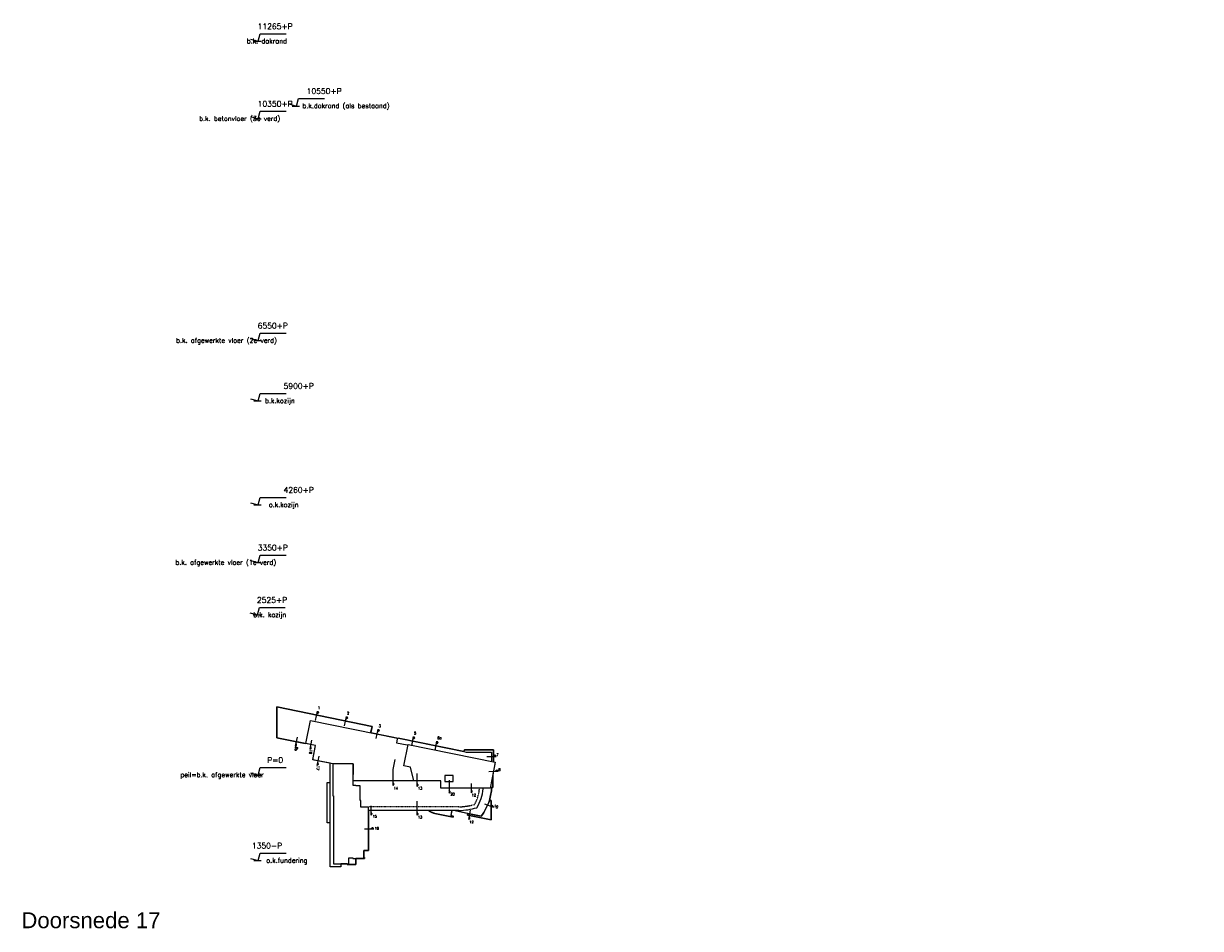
# Model space of a CAD drawing. Extents: x 0 to 297174, y -27731 to 163980.
# Tile 123 of 152: x 216685 to 235238, y 90026 to 104297. Entities that reach past the tile are written whole.
import ezdxf

# ---------------------------------------------------------------- set-up
doc = ezdxf.new("R2010")
doc.units = 0
doc.header["$LTSCALE"] = 5
doc.header["$MEASUREMENT"] = 0
doc.linetypes.add('HIDDEN', pattern=[0.375, 0.25, -0.125])
doc.layers.get('0').update_dxf_attribs({"linetype": 'CONTINUOUS'})
for name, color, linetype in [('_OMTREKSCHADUW', 2, 'CONTINUOUS'), ('_OMTREKTOT', 2, 'CONTINUOUS'), ('A--L21--', 3, 'CONTINUOUS'), ('A--L27A010_OPPERVL-DAK2E', 1, 'CONTINUOUS'), ('A--L27A1_DAKEN', 1, 'CONTINUOUS'), ('A--L27A2_DAKEN', 2, 'CONTINUOUS'), ('A--L27A4_DAKEN', 4, 'CONTINUOUS'), ('A--L27A8_DAKEN', 8, 'CONTINUOUS'), ('A--L27AC1_DAKEN', 1, 'HIDDEN'), ('A--L31--', 2, 'CONTINUOUS'), ('A--M01A1_MAATVOERING', 1, 'CONTINUOUS'), ('A--M01B1_HOOGTE_MAATV', 1, 'CONTINUOUS'), ('A--T$2A-_F123-_0_50MM', 4, 'CONTINUOUS'), ('A--T01B2_HOOGTE_MAATV', 2, 'CONTINUOUS'), ('A--T01B3_HOOGTE_MAATV', 3, 'CONTINUOUS'), ('AL$8-A3-_DOORSNEDE', 3, 'CONTINUOUS'), ('AT$1A-25_TEKST', 2, 'CONTINUOUS')]:
    doc.layers.add(name, color=color, linetype=linetype)
doc.styles.add('EB2', font='ARIAL.TTF')
doc.styles.add('HIEMSTRA', font='romans.shx')
doc.styles.add('HOOGTEXT', font='ROMANS.shx', dxfattribs={"height": 2.5})

# ---------------------------------------------------------------- blocks, each defined once
blk = doc.blocks.new('HOOGTEP')
at = {"layer": 'A--M01A1_MAATVOERING'}
for p, q in [((-2.41, 0.65), (0, 0)), ((0, 0), (0.62, 2.33)), ((0.62, 2.33), (8.79, 2.33))]:
    blk.add_line(p, q, dxfattribs=at)
at = {"layer": 'A--M01B1_HOOGTE_MAATV'}
blk.add_line((-1.38, 0), (0.91, 0), dxfattribs=at)
at = {"layer": 'A--T01B2_HOOGTE_MAATV', "style": 'HOOGTEXT', "flags": 4}
blk.add_attdef('TEKST', (1.84, -0.67), '', height=1.5, dxfattribs=at)
at = {"layer": 'A--T01B3_HOOGTE_MAATV', "style": 'HOOGTEXT', "flags": 4}
blk.add_attdef('HOOGTE', (1.67, 3.82), '', height=1.75, dxfattribs=at)
blk = doc.blocks.new('9403PLGR')
h = blk.add_hatch(color=256)
h.paths.add_polyline_path([(127944, 57256), (127846, 57276)], flags=0)
edge = h.paths.add_edge_path()
edge.add_line((127944, 57256), (127846, 57276))
edge.add_line((127944, 57256), (128729, 61106))
edge.add_line((128729, 61106), (130223, 60801))
edge.add_line((130223, 60801), (130243, 60899))
edge.add_line((130243, 60899), (125246, 61917))
edge.add_line((125246, 61917), (125226, 61819))
edge.add_line((125226, 61819), (128631, 61126))
edge.add_line((128631, 61126), (127846, 57276))
edge = h.paths.add_edge_path(flags=16)
edge.add_line((127846, 57276), (127944, 57256))
edge.add_line((128631, 61126), (127846, 57276))
edge.add_line((125226, 61819), (128631, 61126))
edge.add_line((125246, 61917), (125226, 61819))
edge.add_line((130243, 60899), (125246, 61917))
edge.add_line((130223, 60801), (130243, 60899))
edge.add_line((128729, 61106), (130223, 60801))
edge.add_line((127944, 57256), (128729, 61106))
h = blk.add_hatch(color=256)
h.paths.add_polyline_path([(127944, 57256), (127846, 57276)], flags=0)
edge = h.paths.add_edge_path()
edge.add_line((127944, 57256), (127846, 57276))
edge.add_line((127944, 57256), (128729, 61106))
edge.add_line((128729, 61106), (130223, 60801))
edge.add_line((130223, 60801), (130243, 60899))
edge.add_line((130243, 60899), (125246, 61917))
edge.add_line((125246, 61917), (125226, 61819))
edge.add_line((125226, 61819), (128631, 61126))
edge.add_line((128631, 61126), (127846, 57276))
edge = h.paths.add_edge_path(flags=16)
edge.add_line((127846, 57276), (127944, 57256))
edge.add_line((128631, 61126), (127846, 57276))
edge.add_line((125226, 61819), (128631, 61126))
edge.add_line((125246, 61917), (125226, 61819))
edge.add_line((130243, 60899), (125246, 61917))
edge.add_line((130223, 60801), (130243, 60899))
edge.add_line((128729, 61106), (130223, 60801))
edge.add_line((127944, 57256), (128729, 61106))
h = blk.add_hatch(color=256)
h.paths.add_polyline_path([(149247, 31766), (149150, 31786)], flags=0)
edge = h.paths.add_edge_path()
edge.add_line((149247, 31766), (149150, 31786))
edge.add_line((149247, 31766), (150032, 35616))
edge.add_line((150032, 35616), (151526, 35312))
edge.add_line((151526, 35312), (151546, 35410))
edge.add_line((151546, 35410), (146549, 36428))
edge.add_line((146549, 36428), (146529, 36330))
edge.add_line((146529, 36330), (149934, 35636))
edge.add_line((149934, 35636), (149150, 31786))
edge = h.paths.add_edge_path(flags=16)
edge.add_line((149150, 31786), (149247, 31766))
edge.add_line((149934, 35636), (149150, 31786))
edge.add_line((146529, 36330), (149934, 35636))
edge.add_line((146549, 36428), (146529, 36330))
edge.add_line((151546, 35410), (146549, 36428))
edge.add_line((151526, 35312), (151546, 35410))
edge.add_line((150032, 35616), (151526, 35312))
edge.add_line((149247, 31766), (150032, 35616))
h = blk.add_hatch(color=256)
h.paths.add_polyline_path([(149247, 31766), (149150, 31786)], flags=0)
edge = h.paths.add_edge_path()
edge.add_line((149247, 31766), (149150, 31786))
edge.add_line((149247, 31766), (150032, 35616))
edge.add_line((150032, 35616), (151526, 35312))
edge.add_line((151526, 35312), (151546, 35410))
edge.add_line((151546, 35410), (146549, 36428))
edge.add_line((146549, 36428), (146529, 36330))
edge.add_line((146529, 36330), (149934, 35636))
edge.add_line((149934, 35636), (149150, 31786))
edge = h.paths.add_edge_path(flags=16)
edge.add_line((149150, 31786), (149247, 31766))
edge.add_line((149934, 35636), (149150, 31786))
edge.add_line((146529, 36330), (149934, 35636))
edge.add_line((146549, 36428), (146529, 36330))
edge.add_line((151546, 35410), (146549, 36428))
edge.add_line((151526, 35312), (151546, 35410))
edge.add_line((150032, 35616), (151526, 35312))
edge.add_line((149247, 31766), (150032, 35616))
h = blk.add_hatch(color=256)
h.paths.add_polyline_path([(149247, 31766), (149150, 31786)], flags=0)
edge = h.paths.add_edge_path()
edge.add_line((149247, 31766), (149150, 31786))
edge.add_line((149247, 31766), (150032, 35616))
edge.add_line((150032, 35616), (151526, 35312))
edge.add_line((151526, 35312), (151546, 35410))
edge.add_line((151546, 35410), (146549, 36428))
edge.add_line((146549, 36428), (146529, 36330))
edge.add_line((146529, 36330), (149934, 35636))
edge.add_line((149934, 35636), (149150, 31786))
edge = h.paths.add_edge_path(flags=16)
edge.add_line((149150, 31786), (149247, 31766))
edge.add_line((149934, 35636), (149150, 31786))
edge.add_line((146529, 36330), (149934, 35636))
edge.add_line((146549, 36428), (146529, 36330))
edge.add_line((151546, 35410), (146549, 36428))
edge.add_line((151526, 35312), (151546, 35410))
edge.add_line((150032, 35616), (151526, 35312))
edge.add_line((149247, 31766), (150032, 35616))
h = blk.add_hatch(color=256)
h.paths.add_polyline_path([(149247, 31766), (149150, 31786)], flags=0)
edge = h.paths.add_edge_path()
edge.add_line((149247, 31766), (149150, 31786))
edge.add_line((149247, 31766), (150032, 35616))
edge.add_line((150032, 35616), (151526, 35312))
edge.add_line((151526, 35312), (151546, 35410))
edge.add_line((151546, 35410), (146549, 36428))
edge.add_line((146549, 36428), (146529, 36330))
edge.add_line((146529, 36330), (149934, 35636))
edge.add_line((149934, 35636), (149150, 31786))
edge = h.paths.add_edge_path(flags=16)
edge.add_line((149150, 31786), (149247, 31766))
edge.add_line((149934, 35636), (149150, 31786))
edge.add_line((146529, 36330), (149934, 35636))
edge.add_line((146549, 36428), (146529, 36330))
edge.add_line((151546, 35410), (146549, 36428))
edge.add_line((151526, 35312), (151546, 35410))
edge.add_line((150032, 35616), (151526, 35312))
edge.add_line((149247, 31766), (150032, 35616))
h = blk.add_hatch(color=256)
h.paths.add_polyline_path([(317447, 31766), (317350, 31786)], flags=0)
edge = h.paths.add_edge_path()
edge.add_line((317447, 31766), (317350, 31786))
edge.add_line((317447, 31766), (318232, 35616))
edge.add_line((318232, 35616), (319726, 35312))
edge.add_line((319726, 35312), (319746, 35410))
edge.add_line((319746, 35410), (314749, 36428))
edge.add_line((314749, 36428), (314729, 36330))
edge.add_line((314729, 36330), (318134, 35636))
edge.add_line((318134, 35636), (317350, 31786))
edge = h.paths.add_edge_path(flags=16)
edge.add_line((317350, 31786), (317447, 31766))
edge.add_line((318134, 35636), (317350, 31786))
edge.add_line((314729, 36330), (318134, 35636))
edge.add_line((314749, 36428), (314729, 36330))
edge.add_line((319746, 35410), (314749, 36428))
edge.add_line((319726, 35312), (319746, 35410))
edge.add_line((318232, 35616), (319726, 35312))
edge.add_line((317447, 31766), (318232, 35616))
h = blk.add_hatch(color=256)
h.paths.add_polyline_path([(317447, 31766), (317350, 31786)], flags=0)
edge = h.paths.add_edge_path()
edge.add_line((317447, 31766), (317350, 31786))
edge.add_line((317447, 31766), (318232, 35616))
edge.add_line((318232, 35616), (319726, 35312))
edge.add_line((319726, 35312), (319746, 35410))
edge.add_line((319746, 35410), (314749, 36428))
edge.add_line((314749, 36428), (314729, 36330))
edge.add_line((314729, 36330), (318134, 35636))
edge.add_line((318134, 35636), (317350, 31786))
edge = h.paths.add_edge_path(flags=16)
edge.add_line((317350, 31786), (317447, 31766))
edge.add_line((318134, 35636), (317350, 31786))
edge.add_line((314729, 36330), (318134, 35636))
edge.add_line((314749, 36428), (314729, 36330))
edge.add_line((319746, 35410), (314749, 36428))
edge.add_line((319726, 35312), (319746, 35410))
edge.add_line((318232, 35616), (319726, 35312))
edge.add_line((317447, 31766), (318232, 35616))
at = {"layer": '_OMTREKSCHADUW', "linetype": 'Continuous'}
blk.add_line((-6743, 80115), (-44302, 87791), dxfattribs=at)
at = {"layer": '_OMTREKTOT', "linetype": 'Continuous'}
blk.add_lwpolyline([(40148, 43296), (30852, 45190), (30852, 45190), (30981, 45827), (25365, 46971), (24669, 46971), (24260, 44962), (25290, 44752), (25211, 44360), (18010, 45827), (15810, 46771), (15810, 46971), (-8147, 46971), (-8147, 31233), (-9982, 31233), (-9982, 28513), (-9762, 28513), (-9762, 28073), (-13112, 28073), (-13113, 25672), (-16564, 25672), (-16564, 25920), (-18983, 25920), (-18983, 24758), (-23207, 24758), (-23207, 42123), (-24427, 42123), (-24427, 57963), (-23207, 57963), (-23207, 65600), (-30131, 67010), (-28999, 72568), (-44318, 75689), (-44302, 87791), (-6743, 80115), (-7236, 77689), (29480, 70198), (29632, 70943), (41106, 70943), (41106, 66125), (41838, 65976), (40828, 61019), (40828, 56087), (40351, 56085, -0.0687409), (39517, 50979), (40148, 50979)], format="xyb", close=True, dxfattribs=at)
at = {"layer": 'A--L21--'}
blk.add_lwpolyline([(13837, 58704), (-14183, 58704), (-14183, 65396), (-22207, 65396), (-29521, 66886, -0.0117907), (-30127, 67027), (-28999, 72568), (-32887, 73360), (-31020, 82522), (3275, 75554), (3191, 75145), (3191, 75145), (2891, 73675), (7150, 72811)], format="xyb", dxfattribs=at)
blk.add_lwpolyline([(13837, 58704), (-14183, 58704), (-14183, 65396), (-22207, 65396), (-29521, 66886, -0.0117907), (-30127, 67027), (-28999, 72568), (-32887, 73360), (-31020, 82522), (3275, 75554), (3191, 75145), (3191, 75145), (2891, 73675), (7150, 72811)], format="xyb", dxfattribs=at)
at = {"layer": 'A--L27A010_OPPERVL-DAK2E'}
blk.add_lwpolyline([(-22207, 65396), (-22207, 52803), (-21912, 52723), (-21912, 25920), (-15862, 25920), (-15862, 28263), (-14272, 28263), (-14272, 28073), (-9762, 28073), (-9762, 28513), (-9982, 28513), (-9982, 31233), (-8147, 31233), (-8147, 48268), (-11132, 48268), (-11132, 50968), (-11402, 50968), (-11402, 56693), (-13157, 56693), (-13157, 56893), (-14183, 56893), (-14183, 65396), (-14183, 61129), (-14183, 65396), (-22207, 65396), (-22207, 52803), (-21912, 52723), (-21912, 25920), (-15862, 25920), (-15862, 28263), (-14272, 28263), (-14272, 28073), (-9762, 28073), (-9762, 28513), (-9982, 28513), (-9982, 31233), (-8147, 31233), (-8147, 48268), (-11132, 48268), (-11132, 50968), (-11132, 50968), (-11402, 50968), (-11402, 56693), (-13157, 56693), (-13157, 56893), (-14183, 56893), (-14183, 65396)], close=True, dxfattribs=at)
blk.add_lwpolyline([(-22207, 65396), (-22207, 52803), (-21912, 52723), (-21912, 25920), (-15862, 25920), (-15862, 28263), (-14272, 28263), (-14272, 28073), (-9762, 28073), (-9762, 28513), (-9982, 28513), (-9982, 31233), (-8147, 31233), (-8147, 48268), (-11132, 48268), (-11132, 50968), (-11402, 50968), (-11402, 56693), (-13157, 56693), (-13157, 56893), (-14183, 56893), (-14183, 65396), (-14183, 61129), (-14183, 65396), (-22207, 65396), (-22207, 52803), (-21912, 52723), (-21912, 25920), (-15862, 25920), (-15862, 28263), (-14272, 28263), (-14272, 28073), (-9762, 28073), (-9762, 28513), (-9982, 28513), (-9982, 31233), (-8147, 31233), (-8147, 48268), (-11132, 48268), (-11132, 50968), (-11132, 50968), (-11402, 50968), (-11402, 56693), (-13157, 56693), (-13157, 56893), (-14183, 56893), (-14183, 65396)], close=True, dxfattribs=at)
at = {"layer": 'A--L27A1_DAKEN'}
blk.add_line((40148, 50729), (40148, 43296), dxfattribs=at)
blk.add_line((40148, 50729), (40148, 43296), dxfattribs=at)
for points in [[(30794, 45865), (36229, 44758)], [(30794, 45865), (36229, 44758)], [(40148, 43296), (31044, 45151)], [(40148, 43296), (31044, 45151)]]:
    blk.add_lwpolyline(points, dxfattribs=at)
blk.add_arc((21450, 56550), 18906, 321.4141, 342.86202, dxfattribs=at)
blk.add_arc((21450, 56550), 18906, 321.4141, 342.86202, dxfattribs=at)
at = {"layer": 'A--L27A2_DAKEN'}
for p, q in [((29480, 70198), (3520, 75503)), ((29480, 70198), (3520, 75503)), ((27487, 46971), (-7947, 46971)), ((27487, 46971), (-7947, 46971)), ((24629, 46771), (24260, 44962)), ((24629, 46771), (24260, 44962)), ((18010, 45827), (25211, 44360)), ((18010, 45827), (25211, 44360)), ((25290, 44752), (24260, 44962)), ((25290, 44752), (24260, 44962)), ((25211, 44360), (25290, 44752)), ((25211, 44360), (25290, 44752))]:
    blk.add_line(p, q, dxfattribs=at)
for points in [[(-7191, 77923), (-6743, 80115), (-34966, 85857), (-44302, 87791), (-44318, 75689), (-33132, 73410)], [(-7191, 77923), (-6743, 80115), (-34966, 85857), (-44302, 87791), (-44318, 75689), (-33132, 73410)], [(41106, 66381), (41106, 70943), (29887, 70943), (29632, 70943), (29480, 70198), (30387, 70013), (40356, 70013), (40356, 66533)], [(41106, 66381), (41106, 70943), (29887, 70943), (29632, 70943), (29480, 70198), (30387, 70013), (40356, 70013), (40356, 66533)], [(40351, 56085), (40828, 56087), (40828, 59767)], [(40351, 56085), (40828, 56087), (40828, 59767)], [(30794, 45865), (26592, 46721)], [(30794, 45865), (26592, 46721)]]:
    blk.add_lwpolyline(points, dxfattribs=at)
blk.add_lwpolyline([(40148, 50729), (40148, 50979), (39517, 50979, -0.0938583), (36229, 44758), (30981, 45827), (30852, 45190), (31044, 45151), (40148, 43296)], format="xyb", close=True, dxfattribs=at)
blk.add_lwpolyline([(40148, 50729), (40148, 50979), (39517, 50979, -0.0938583), (36229, 44758), (30981, 45827), (30852, 45190), (31044, 45151), (40148, 43296)], format="xyb", close=True, dxfattribs=at)
for centre, radius, start, end in [((21450, 56550), 18906, 342.86202, 358.59859), ((21450, 56550), 18906, 342.86202, 358.59859), ((21450, 56550), 15606, 327.11305, 356.44493), ((21450, 56550), 15606, 327.11305, 356.44493), ((19537, 52419), 6767, 236.57722, 256.96153), ((19537, 52419), 6767, 236.57722, 256.96153), ((26436, 76864), 29912, 272.01471, 285.75089), ((26436, 76864), 29912, 272.01471, 285.75089)]:
    blk.add_arc(centre, radius, start, end, dxfattribs=at)
at = {"layer": 'A--L27A4_DAKEN'}
for points in [[(20418, 58704), (9687, 58704), (8413, 64055), (5733, 64601), (7440, 72983), (41838, 65976), (39772, 55832), (20418, 55833)], [(20418, 58704), (9687, 58704), (8413, 64055), (5733, 64601), (7440, 72983), (41838, 65976), (39772, 55832), (20418, 55833)], [(21991, 60818), (21991, 58468), (25192, 58468), (25192, 60818)], [(21991, 60818), (21991, 58468), (25192, 58468), (25192, 60818)]]:
    blk.add_lwpolyline(points, close=True, dxfattribs=at)
at = {"layer": 'A--L27A8_DAKEN'}
for points in [[(-23207, 57963), (-23207, 65450)], [(-23207, 57963), (-23207, 65450)], [(-18983, 25670), (-18983, 24758), (-22207, 24758), (-23207, 24758), (-23207, 65396)], [(-18983, 25670), (-18983, 24758), (-22207, 24758), (-23207, 24758), (-23207, 65396)], [(-23457, 42123), (-24427, 42123), (-24427, 57963), (-23457, 57963)], [(-16564, 25795), (-16564, 25673), (-13112, 25672), (-13112, 27823)], [(-16564, 25795), (-16564, 25673), (-13112, 25672), (-13112, 27823)]]:
    blk.add_lwpolyline(points, dxfattribs=at)
at = {"layer": 'A--L27AC1_DAKEN'}
blk.add_line((27487, 48421), (-7947, 48421), dxfattribs=at)
blk.add_line((27487, 48421), (-7947, 48421), dxfattribs=at)
for centre, radius, start, end in [((21450, 56550), 14156, 329.31437, 356.08063), ((21450, 56550), 14156, 329.31437, 356.08063), ((26436, 76864), 28462, 272.01471, 284.62958), ((26436, 76864), 28462, 272.01471, 284.62958)]:
    blk.add_arc(centre, radius, start, end, dxfattribs=at)
at = {"layer": 'AL$8-A3-_DOORSNEDE', "ltscale": 0.1}
for p, q in [((-29002, 82491), (-28265, 86109)), ((-17538, 80427), (-16801, 84045)), ((-5085, 75369), (-4348, 78987)), ((-36290, 75937), (-37027, 72319)), ((-30574, 74773), (-31311, 71155)), ((8902, 72513), (9639, 76131)), ((18079, 70644), (18816, 74262)), ((-27730, 68405), (-28467, 64787)), ((38510, 68267), (42202, 68280)), ((10968, 61604), (10968, 56495)), ((39270, 62426), (42962, 62439)), ((23592, 58961), (23592, 53852)), ((32282, 57679), (32282, 53986)), ((-7192, 48817), (-7192, 45125)), ((10968, 50710), (10968, 45125)), ((31976, 47088), (31239, 43470)), ((37599, 49596), (41059, 48308)), ((-9764, 39703), (-6072, 39716))]:
    blk.add_line(p, q, dxfattribs=at)
at = {"layer": 'AL$8-A3-_DOORSNEDE'}
for p, q in [((-28366, 85060), (-28151, 86115)), ((-27893, 85513), (-28366, 85060)), ((-27966, 85528), (-28345, 85166)), ((-28277, 85231), (-28136, 85924)), ((-28209, 85295), (-28099, 85837)), ((-28173, 86010), (-27966, 85528)), ((-28151, 86115), (-27893, 85513)), ((-28142, 85360), (-28062, 85751)), ((-28074, 85425), (-28025, 85665)), ((-28007, 85490), (-27988, 85579)), ((-16902, 82997), (-16687, 84052)), ((-16812, 83167), (-16671, 83860)), ((-16745, 83232), (-16634, 83774)), ((-16708, 83946), (-16502, 83465)), ((-16687, 84052), (-16428, 83450)), ((-16677, 83297), (-16598, 83688)), ((-16610, 83361), (-16561, 83602)), ((-16542, 83426), (-16524, 83516)), ((-16428, 83450), (-16902, 82997)), ((-16502, 83465), (-16880, 83102)), ((-4450, 77938), (-4235, 78993)), ((-4256, 78887), (-4050, 78406)), ((-4235, 78993), (-3976, 78391)), ((-3976, 78391), (-4450, 77938)), ((-4050, 78406), (-4428, 78044)), ((-4360, 78109), (-4219, 78801)), ((-4293, 78173), (-4182, 78715)), ((-4225, 78238), (-4145, 78629)), ((-4157, 78303), (-4108, 78543)), ((-4090, 78368), (-4072, 78457)), ((9537, 75082), (9752, 76137)), ((10011, 75535), (9537, 75082)), ((9937, 75550), (9559, 75188)), ((9627, 75253), (9768, 75945)), ((9694, 75317), (9805, 75859)), ((9731, 76031), (9937, 75550)), ((9752, 76137), (10011, 75535)), ((9762, 75382), (9842, 75773)), ((9830, 75447), (9879, 75687)), ((9897, 75512), (9915, 75601)), ((18715, 73213), (18930, 74268)), ((18930, 74268), (19189, 73666)), ((-36710, 73324), (-36925, 72269)), ((-36925, 72269), (-36451, 72722)), ((-36903, 72374), (-36525, 72737)), ((-36694, 73132), (-36836, 72439)), ((-36658, 73046), (-36768, 72504)), ((-36525, 72737), (-36731, 73218)), ((-36451, 72722), (-36710, 73324)), ((-36621, 72960), (-36700, 72569)), ((-36584, 72874), (-36633, 72633)), ((-36547, 72788), (-36565, 72698)), ((-30994, 72160), (-31209, 71104)), ((-31209, 71104), (-30736, 71557)), ((-31188, 71210), (-30809, 71572)), ((-30979, 71968), (-31120, 71275)), ((-30942, 71882), (-31052, 71340)), ((-30809, 71572), (-31016, 72054)), ((-30736, 71557), (-30994, 72160)), ((-30905, 71796), (-30985, 71404)), ((-30868, 71710), (-30917, 71469)), ((-30831, 71624), (-30849, 71534)), ((19189, 73666), (18715, 73213)), ((19115, 73681), (18737, 73319)), ((18804, 73384), (18946, 74076)), ((18872, 73448), (18982, 73990)), ((18909, 74162), (19115, 73681)), ((18940, 73513), (19019, 73904)), ((19007, 73578), (19056, 73818)), ((19075, 73643), (19093, 73732)), ((-28150, 65792), (-28365, 64736)), ((-28365, 64736), (-27892, 65190)), ((-28344, 64842), (-27965, 65205)), ((-28135, 65600), (-28276, 64907)), ((-28098, 65514), (-28208, 64972)), ((-27965, 65205), (-28172, 65686)), ((-27892, 65190), (-28150, 65792)), ((-28061, 65428), (-28141, 65037)), ((-28024, 65342), (-28073, 65101)), ((-27987, 65256), (-28006, 65166)), ((41691, 68762), (41154, 68386)), ((41154, 68386), (42231, 68390)), ((41692, 68687), (41262, 68387)), ((41339, 68440), (42046, 68443)), ((41416, 68494), (41969, 68496)), ((41493, 68548), (41892, 68549)), ((41569, 68601), (41815, 68602)), ((41646, 68655), (41738, 68655)), ((42231, 68390), (41691, 68762)), ((42123, 68390), (41692, 68687)), ((42451, 62921), (41914, 62546)), ((41914, 62546), (42991, 62550)), ((42452, 62846), (42022, 62546)), ((42099, 62600), (42806, 62602)), ((42176, 62653), (42729, 62655)), ((42253, 62707), (42652, 62708)), ((42329, 62761), (42575, 62762)), ((42406, 62814), (42498, 62815)), ((42991, 62550), (42451, 62921)), ((42883, 62549), (42452, 62846)), ((1920, 57367), (1547, 57906)), ((1547, 57906), (1547, 56829)), ((1845, 57367), (1547, 57798)), ((1547, 56829), (1920, 57367)), ((1547, 56937), (1845, 57367)), ((1600, 57721), (1600, 57014)), ((1653, 57644), (1653, 57091)), ((1707, 57567), (1707, 57168)), ((1760, 57490), (1760, 57244)), ((1813, 57413), (1813, 57321)), ((11451, 57033), (11078, 57572)), ((11078, 57572), (11078, 56495)), ((11376, 57033), (11078, 57464)), ((11078, 56495), (11451, 57033)), ((11078, 56603), (11376, 57033)), ((11131, 57387), (11131, 56680)), ((11185, 57310), (11185, 56757)), ((11238, 57233), (11238, 56834)), ((11291, 57156), (11291, 56910)), ((11345, 57079), (11345, 56987)), ((24075, 54391), (23702, 54929)), ((23702, 54929), (23702, 53852)), ((24000, 54391), (23702, 54821)), ((23702, 53852), (24075, 54391)), ((23702, 53960), (24000, 54391)), ((23755, 54744), (23755, 54037)), ((23808, 54667), (23808, 54114)), ((23862, 54590), (23862, 54191)), ((23915, 54513), (23915, 54268)), ((23968, 54436), (23968, 54345)), ((32766, 54496), (32392, 55034)), ((32392, 55034), (32392, 53957)), ((32691, 54496), (32392, 54926)), ((32392, 53957), (32766, 54496)), ((32392, 54065), (32691, 54496)), ((32446, 54849), (32446, 54142)), ((32499, 54772), (32499, 54219)), ((32552, 54695), (32552, 54296)), ((32606, 54618), (32606, 54373)), ((32659, 54541), (32659, 54450)), ((40751, 48939), (40116, 48777)), ((40116, 48777), (41125, 48401)), ((40725, 48868), (40217, 48739)), ((40308, 48762), (40971, 48515)), ((40399, 48785), (40917, 48592)), ((40489, 48808), (40864, 48669)), ((40580, 48831), (40810, 48746)), ((40671, 48855), (40757, 48823)), ((41024, 48438), (40725, 48868)), ((41125, 48401), (40751, 48939)), ((-6709, 45634), (-7082, 46173)), ((-7082, 46173), (-7082, 45096)), ((-6784, 45634), (-7082, 46065)), ((-7082, 45096), (-6709, 45634)), ((-7082, 45204), (-6784, 45634)), ((-7029, 45988), (-7029, 45281)), ((-6975, 45911), (-6975, 45358)), ((-6922, 45834), (-6922, 45435)), ((-6869, 45757), (-6869, 45511)), ((-6815, 45680), (-6815, 45588)), ((11451, 45634), (11078, 46173)), ((11078, 46173), (11078, 45096)), ((11376, 45634), (11078, 46065)), ((11078, 45096), (11451, 45634)), ((11078, 45204), (11376, 45634)), ((11131, 45988), (11131, 45281)), ((11185, 45911), (11185, 45358)), ((11238, 45834), (11238, 45435)), ((11291, 45757), (11291, 45511)), ((11345, 45680), (11345, 45588)), ((31556, 44474), (31341, 43419)), ((31341, 43419), (31814, 43872)), ((31363, 43525), (31741, 43887)), ((31571, 44282), (31430, 43589)), ((31608, 44196), (31498, 43654)), ((31741, 43887), (31534, 44368)), ((31814, 43872), (31556, 44474)), ((31645, 44110), (31565, 43719)), ((31682, 44024), (31633, 43784)), ((31719, 43938), (31701, 43848)), ((-6583, 40198), (-7120, 39822)), ((-7120, 39822), (-6043, 39826)), ((-6583, 40123), (-7012, 39823)), ((-6935, 39876), (-6228, 39879)), ((-6859, 39930), (-6305, 39932)), ((-6782, 39984), (-6383, 39985)), ((-6705, 40037), (-6460, 40038)), ((-6628, 40091), (-6537, 40091)), ((-6043, 39826), (-6583, 40198)), ((-6151, 39826), (-6583, 40123))]:
    blk.add_line(p, q, dxfattribs=at)
at = {"layer": 'AL$8-A3-_DOORSNEDE', "ltscale": 0.1}
blk.add_lwpolyline([(2226, 67044), (1436, 63174), (1436, 56858)], dxfattribs=at)
at = {"layer": 'AT$1A-25_TEKST', "style": 'HIEMSTRA'}
for s, p in [('1', (-28075, 86959)), ('2', (-16610, 84896)), ('3', (-4158, 79837)), ('5', (9829, 76981)), ('6a', (19007, 75112)), ('14', (1794, 55252)), ('13', (11325, 55252)), ('20', (24128, 52941)), ('12', (32523, 52559)), ('15', (-6563, 44164)), ('13', (11325, 43853)), ('12', (31580, 41941))]:
    blk.add_text(s, height=1000, dxfattribs=at).set_placement(p)
for s, rotation, p in [('6b', 258.48629, (-36919, 72228)), ('18', 258.48629, (-31203, 71063)), ('7', 0.20629, (42270, 68405)), ('17', 258.48629, (-28359, 64695)), ('8', 0.20629, (43030, 62564)), ('10', 339.58247, (41167, 48400)), ('16', 0.20629, (-5732, 39452))]:
    blk.add_text(s, height=1000, rotation=rotation, dxfattribs=at).set_placement(p)

msp = doc.modelspace()

# ---------------------------------------------------------------- block references
ref = msp.add_blockref('HOOGTEP', (220383.6, 104016.9), dxfattribs=dict(xscale=50, yscale=50, zscale=50))
ref.add_attrib('TEKST', 'b.k. dakrand', (220204.2, 103983.4), dxfattribs={"layer": 'A--T01B2_HOOGTE_MAATV', "height": 75, "style": 'HOOGTEXT', "flags": 4})
ref.add_attrib('HOOGTE', '11265+P', (220375.6, 104207.9), dxfattribs={"layer": 'A--T01B3_HOOGTE_MAATV', "height": 87.5, "style": 'HOOGTEXT', "flags": 4})
ref = msp.add_blockref('HOOGTEP', (220989.5, 102995.9), dxfattribs=dict(xscale=50, yscale=50, zscale=50))
ref.add_attrib('TEKST', 'b.k.dakrand (als bestaand)', (221081.5, 102962.3), dxfattribs={"layer": 'A--T01B2_HOOGTE_MAATV', "height": 75, "style": 'HOOGTEXT', "flags": 4})
ref.add_attrib('HOOGTE', '10550+P', (221148.1, 103186.9), dxfattribs={"layer": 'A--T01B3_HOOGTE_MAATV', "height": 87.5, "style": 'HOOGTEXT', "flags": 4})
ref = msp.add_blockref('HOOGTEP', (220383.6, 102795.9), dxfattribs=dict(xscale=50, yscale=50, zscale=50))
ref.add_attrib('TEKST', 'b.k. betonvloer (3e verd)', (219454.2, 102762.4), dxfattribs={"layer": 'A--T01B2_HOOGTE_MAATV', "height": 75, "style": 'HOOGTEXT', "flags": 4})
ref.add_attrib('HOOGTE', '10350+P', (220375.6, 102986.9), dxfattribs={"layer": 'A--T01B3_HOOGTE_MAATV', "height": 87.5, "style": 'HOOGTEXT', "flags": 4})
ref = msp.add_blockref('HOOGTEP', (220383.9, 99295.9), dxfattribs=dict(xscale=50, yscale=50, zscale=50))
ref.add_attrib('TEKST', 'b.k. afgewerkte vloer (2e verd)', (219090.2, 99262.4), dxfattribs={"layer": 'A--T01B2_HOOGTE_MAATV', "height": 75, "style": 'HOOGTEXT', "flags": 4})
ref.add_attrib('HOOGTE', '6550+P', (220375.8, 99486.9), dxfattribs={"layer": 'A--T01B3_HOOGTE_MAATV', "height": 87.5, "style": 'HOOGTEXT', "flags": 4})
ref = msp.add_blockref('HOOGTEP', (220383.9, 98345.9), dxfattribs=dict(xscale=50, yscale=50, zscale=50))
ref.add_attrib('TEKST', 'b.k.kozijn ', (220491.5, 98312.4), dxfattribs={"layer": 'A--T01B2_HOOGTE_MAATV', "height": 75, "style": 'HOOGTEXT', "flags": 4})
ref.add_attrib('HOOGTE', '5900+P', (220784.2, 98536.9), dxfattribs={"layer": 'A--T01B3_HOOGTE_MAATV', "height": 87.5, "style": 'HOOGTEXT', "flags": 4})
ref = msp.add_blockref('HOOGTEP', (220383.9, 96705.9), dxfattribs=dict(xscale=50, yscale=50, zscale=50))
ref.add_attrib('TEKST', 'o.k.kozijn ', (220551.6, 96672.4), dxfattribs={"layer": 'A--T01B2_HOOGTE_MAATV', "height": 75, "style": 'HOOGTEXT', "flags": 4})
ref.add_attrib('HOOGTE', '4260+P', (220784.2, 96896.9), dxfattribs={"layer": 'A--T01B3_HOOGTE_MAATV', "height": 87.5, "style": 'HOOGTEXT', "flags": 4})
ref = msp.add_blockref('HOOGTEP', (220383.9, 95795.9), dxfattribs=dict(xscale=50, yscale=50, zscale=50))
ref.add_attrib('TEKST', 'b.k. afgewerkte vloer (1e verd)', (219079.4, 95762.4), dxfattribs={"layer": 'A--T01B2_HOOGTE_MAATV', "height": 75, "style": 'HOOGTEXT', "flags": 4})
ref.add_attrib('HOOGTE', '3350+P', (220375.8, 95986.9), dxfattribs={"layer": 'A--T01B3_HOOGTE_MAATV', "height": 87.5, "style": 'HOOGTEXT', "flags": 4})
ref = msp.add_blockref('HOOGTEP', (220372.2, 94970.9), dxfattribs=dict(xscale=50, yscale=50, zscale=50))
ref.add_attrib('TEKST', 'b.k. kozijn', (220307, 94937.4), dxfattribs={"layer": 'A--T01B2_HOOGTE_MAATV', "height": 75, "style": 'HOOGTEXT', "flags": 4})
ref.add_attrib('HOOGTE', '2525+P', (220364.2, 95161.9), dxfattribs={"layer": 'A--T01B3_HOOGTE_MAATV', "height": 87.5, "style": 'HOOGTEXT', "flags": 4})
ref = msp.add_blockref('HOOGTEP', (220383.9, 92445.9), dxfattribs=dict(xscale=50, yscale=50, zscale=50))
ref.add_attrib('TEKST', 'peil=b.k. afgewerkte vloer', (219158, 92412.4), dxfattribs={"layer": 'A--T01B2_HOOGTE_MAATV', "height": 75, "style": 'HOOGTEXT', "flags": 4})
ref.add_attrib('HOOGTE', 'P=0', (220525.8, 92636.9), dxfattribs={"layer": 'A--T01B3_HOOGTE_MAATV', "height": 87.5, "style": 'HOOGTEXT', "flags": 4})
ref = msp.add_blockref('HOOGTEP', (220383.9, 91095.9), dxfattribs=dict(xscale=50, yscale=50, zscale=50))
ref.add_attrib('TEKST', 'o.k.fundering', (220511.6, 91062.4), dxfattribs={"layer": 'A--T01B2_HOOGTE_MAATV', "height": 75, "style": 'HOOGTEXT', "flags": 4})
ref.add_attrib('HOOGTE', '1350-P', (220284.2, 91286.9), dxfattribs={"layer": 'A--T01B3_HOOGTE_MAATV', "height": 87.5, "style": 'HOOGTEXT', "flags": 4})
at = {"layer": 'A--L31--', "xscale": 0.04, "yscale": 0.04, "zscale": 0.04}
msp.add_blockref('9403PLGR', (222448.4, 90007), dxfattribs=at)

# ---------------------------------------------------------------- texts
at = {"layer": 'A--T$2A-_F123-_0_50MM', "style": 'EB2'}
msp.add_text('Doorsnede 17 ', height=250, dxfattribs=at).set_placement((216650.2, 90030.5))

doc.saveas('drawing.dxf')
